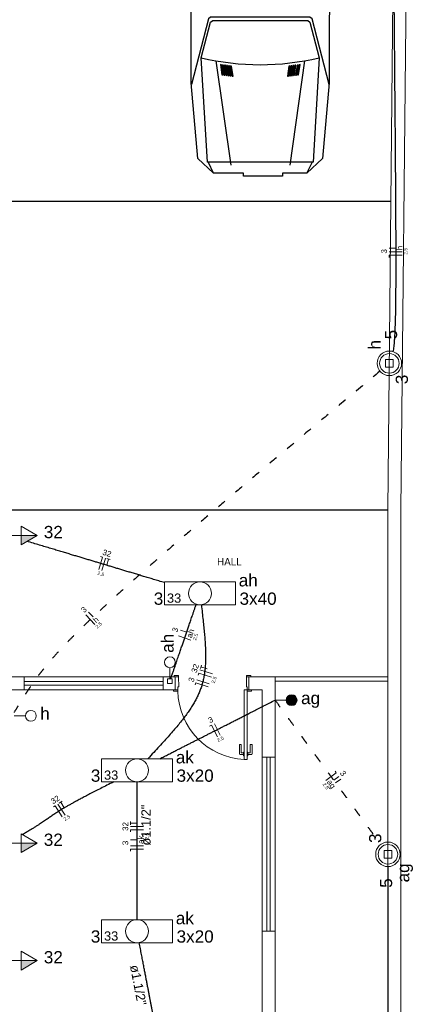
# Model space of a CAD drawing. Header units: millimetres. Extents: x 26 to 1362, y 24 to 358.
# Tile 245 of 256: x 1292.33 to 1296.87, y 263.45 to 274.78. Entities that reach past the tile are written whole.
import ezdxf

# ---------------------------------------------------------------- set-up
doc = ezdxf.new("R2010")
doc.units = ezdxf.units.MM
doc.linetypes.add('DOT2', pattern=[3.175, 0, -3.175])
for name, color, linetype in [('ARQ-PISO', 8, 'Continuous'), ('EXTERN', 7, 'Continuous'), ('EXTERN-I', 251, 'Continuous')]:
    doc.layers.add(name, color=color, linetype=linetype)
for name, color, linetype, lineweight in [('EL-Condutos', 4, 'Continuous', 30), ('EL-Fios', 9, 'Continuous', 20), ('EL-Textos condutos', 7, 'Continuous', 20), ('EL-Textos fios', 7, 'Continuous', 20), ('EL-Textos pontos', 5, 'Continuous', 20), ('MB ALVENARIA', 7, 'Continuous', 20), ('MB ESQUADRIA', 7, 'Continuous', 20), ('MB TEXTO 0', 7, 'Continuous', 20), ('P-SIMBOL', 5, 'Continuous', 20)]:
    doc.layers.add(name, color=color, linetype=linetype, lineweight=lineweight)
doc.styles.add('arial', font='arial.ttf')
doc.styles.add('AvantGardeBkBT', font='txt')

msp = doc.modelspace()

# ---------------------------------------------------------------- hatches: boundary and pattern name
at = {"layer": 'P-SIMBOL', "linetype": 'Continuous'}
for points in [[(1292.3475, 268.8409), (1292.5351, 268.8409), (1292.3476, 268.7326)], [(1295.466, 267.0081), (1295.466, 266.9456), (1295.4035, 266.9456), (1295.404, 266.9553), (1295.4095, 266.9722), (1295.4155, 266.9827), (1295.4225, 266.9907), (1295.433, 266.9987), (1295.446, 267.0049), (1295.459, 267.0077), (1295.466, 267.0076)], [(1295.466, 266.8831), (1295.466, 266.9456), (1295.4035, 266.9456), (1295.404, 266.9359), (1295.4095, 266.919), (1295.4155, 266.9085), (1295.4225, 266.9005), (1295.433, 266.8925), (1295.446, 266.8863), (1295.459, 266.8835), (1295.466, 266.8836)], [(1295.466, 267.0081), (1295.466, 266.9456), (1295.5285, 266.9456), (1295.528, 266.9553), (1295.5225, 266.9722), (1295.5165, 266.9827), (1295.5095, 266.9907), (1295.499, 266.9987), (1295.486, 267.0049), (1295.473, 267.0077), (1295.466, 267.0076)], [(1295.466, 266.8831), (1295.466, 266.9456), (1295.5285, 266.9456), (1295.528, 266.9359), (1295.5225, 266.919), (1295.5165, 266.9085), (1295.5095, 266.9005), (1295.499, 266.8925), (1295.486, 266.8863), (1295.473, 266.8835), (1295.466, 266.8836)], [(1292.3475, 265.3001), (1292.5351, 265.3001), (1292.3476, 265.1919)], [(1292.3475, 263.9483), (1292.5351, 263.9483), (1292.3476, 263.84)]]:
    msp.add_hatch(color=256, dxfattribs=at).paths.add_polyline_path(points)

# ---------------------------------------------------------------- linework, layer by layer
at = {"layer": 'ARQ-PISO'}
msp.add_line((1287.51, 272.6875), (1296.6105, 272.6875), dxfattribs=at)
msp.add_lwpolyline([(1292.243, 269.1355), (1296.576, 269.137)], dxfattribs=at)
at = {"layer": 'EL-Condutos', "linetype": 'DOT2', "ltscale": 0.05}
for points in [[(1285.0543, 244.8112), (1285.4741, 246.78), (1285.867, 248.6223), (1286.2347, 250.3469), (1286.5793, 251.963), (1286.9027, 253.4796), (1287.2069, 254.9057), (1287.4936, 256.2505), (1287.7649, 257.5229), (1288.0228, 258.7319), (1288.269, 259.8867), (1288.5056, 260.9963), (1288.7345, 262.0696), (1288.9576, 263.1159), (1289.1768, 264.144), (1289.3942, 265.1631), (1289.6115, 266.1822), (1289.8307, 267.2104), (1290.0538, 268.2566), (1290.2827, 269.33), (1290.5193, 270.4396), (1290.7656, 271.5944), (1291.0234, 272.8034), (1291.2947, 274.0758), (1291.5815, 275.4205), (1291.8856, 276.8467), (1292.209, 278.3633), (1292.5536, 279.9794), (1292.9214, 281.704), (1293.3142, 283.5462), (1293.734, 285.5151)], [(1296.4832, 270.7306), (1296.1238, 270.4314), (1295.7878, 270.1511), (1295.4744, 269.889), (1295.1825, 269.6442), (1294.9115, 269.416), (1294.6602, 269.2036), (1294.428, 269.0062), (1294.2137, 268.8229), (1294.0167, 268.6531), (1293.836, 268.496), (1293.6706, 268.3507), (1293.5198, 268.2165), (1293.3825, 268.0927), (1293.258, 267.9783), (1293.1453, 267.8727), (1293.0435, 267.775), (1292.9518, 267.6845), (1292.8692, 267.6004), (1292.7948, 267.5219), (1292.7279, 267.4482), (1292.6674, 267.3785), (1292.6125, 267.3121), (1292.5623, 267.2482), (1292.5159, 267.186), (1292.4724, 267.1247), (1292.4309, 267.0635), (1292.3905, 267.0017), (1292.3504, 266.9384), (1292.3096, 266.8729), (1292.2672, 266.8044)], [(1295.2751, 266.9456), (1295.3353, 266.8635), (1295.3918, 266.7864), (1295.4448, 266.7141), (1295.4947, 266.6461), (1295.5416, 266.5822), (1295.5858, 266.5219), (1295.6276, 266.465), (1295.6671, 266.411), (1295.7048, 266.3597), (1295.7407, 266.3108), (1295.7752, 266.2637), (1295.8085, 266.2183), (1295.8409, 266.1742), (1295.8726, 266.131), (1295.9038, 266.0883), (1295.9349, 266.0459), (1295.9661, 266.0034), (1295.9976, 265.9605), (1296.0297, 265.9167), (1296.0626, 265.8719), (1296.0966, 265.8255), (1296.1319, 265.7773), (1296.1689, 265.727), (1296.2076, 265.6741), (1296.2485, 265.6184), (1296.2917, 265.5595), (1296.3375, 265.4971), (1296.3862, 265.4307), (1296.4379, 265.3601), (1296.493, 265.285)]]:
    msp.add_spline(points, degree=3, dxfattribs=at)
at = {"layer": 'EL-Condutos', "linetype": 'Continuous'}
for points in [[(1296.6385, 275.6066), (1296.6418, 275.2495), (1296.645, 274.9115), (1296.6479, 274.592), (1296.6506, 274.2905), (1296.6531, 274.0063), (1296.6554, 273.739), (1296.6575, 273.488), (1296.6594, 273.2528), (1296.661, 273.0328), (1296.6624, 272.8274), (1296.6636, 272.6361), (1296.6645, 272.4585), (1296.6652, 272.2938), (1296.6656, 272.1416), (1296.6658, 272.0013), (1296.6657, 271.8725), (1296.6653, 271.7544), (1296.6647, 271.6466), (1296.6637, 271.5486), (1296.6625, 271.4598), (1296.6611, 271.3796), (1296.6593, 271.3075), (1296.6572, 271.2429), (1296.6548, 271.1854), (1296.6521, 271.1343), (1296.6491, 271.0891), (1296.6458, 271.0492), (1296.6422, 271.0142), (1296.6382, 270.9835), (1296.6339, 270.9564)], [(1294.0004, 268.2977), (1293.9359, 268.3171), (1293.8745, 268.3355), (1293.8159, 268.3531), (1293.7599, 268.37), (1293.7061, 268.3861), (1293.6545, 268.4017), (1293.6047, 268.4166), (1293.5565, 268.4311), (1293.5097, 268.4452), (1293.464, 268.4589), (1293.4192, 268.4724), (1293.375, 268.4857), (1293.3312, 268.4988), (1293.2876, 268.5119), (1293.2439, 268.525), (1293.1999, 268.5383), (1293.1554, 268.5517), (1293.11, 268.5653), (1293.0637, 268.5792), (1293.016, 268.5935), (1292.9668, 268.6083), (1292.9159, 268.6236), (1292.863, 268.6395), (1292.8079, 268.6561), (1292.7502, 268.6734), (1292.6899, 268.6916), (1292.6266, 268.7106), (1292.5601, 268.7306), (1292.4902, 268.7516), (1292.4167, 268.7737)], [(1294.4253, 268.0419), (1294.4358, 267.9509), (1294.4453, 267.8652), (1294.4537, 267.7846), (1294.4608, 267.7087), (1294.4665, 267.6371), (1294.4707, 267.5695), (1294.4734, 267.5056), (1294.4742, 267.4451), (1294.4733, 267.3875), (1294.4703, 267.3326), (1294.4652, 267.28), (1294.4579, 267.2294), (1294.4483, 267.1805), (1294.4362, 267.1328), (1294.4215, 267.0862), (1294.4041, 267.0401), (1294.3839, 266.9943), (1294.3607, 266.9485), (1294.3345, 266.9023), (1294.3051, 266.8554), (1294.2724, 266.8074), (1294.2362, 266.758), (1294.1965, 266.7069), (1294.1531, 266.6536), (1294.106, 266.598), (1294.0549, 266.5396), (1293.9998, 266.4781), (1293.9405, 266.4132), (1293.877, 266.3445), (1293.8091, 266.2717)], [(1294.0722, 267.1905), (1294.0866, 267.2325), (1294.1002, 267.2721), (1294.113, 267.3094), (1294.1251, 267.3447), (1294.1365, 267.378), (1294.1473, 267.4096), (1294.1576, 267.4396), (1294.1673, 267.4681), (1294.1767, 267.4953), (1294.1856, 267.5213), (1294.1942, 267.5464), (1294.2025, 267.5706), (1294.2106, 267.5941), (1294.2184, 267.6172), (1294.2262, 267.6399), (1294.2339, 267.6623), (1294.2416, 267.6847), (1294.2493, 267.7073), (1294.2571, 267.73), (1294.2651, 267.7532), (1294.2732, 267.777), (1294.2816, 267.8015), (1294.2903, 267.8269), (1294.2994, 267.8534), (1294.3089, 267.881), (1294.3188, 267.9101), (1294.3293, 267.9406), (1294.3403, 267.9728), (1294.352, 268.0068), (1294.3643, 268.0428)], [(1293.9451, 266.2708), (1293.9982, 266.2978), (1294.0485, 266.3233), (1294.0963, 266.3476), (1294.1417, 266.3706), (1294.1849, 266.3925), (1294.2263, 266.4135), (1294.2661, 266.4337), (1294.3044, 266.4531), (1294.3416, 266.472), (1294.3778, 266.4904), (1294.4134, 266.5084), (1294.4485, 266.5262), (1294.4834, 266.5439), (1294.5183, 266.5617), (1294.5535, 266.5795), (1294.5892, 266.5976), (1294.6256, 266.6161), (1294.663, 266.6351), (1294.7017, 266.6547), (1294.7417, 266.675), (1294.7835, 266.6962), (1294.8272, 266.7184), (1294.8731, 266.7417), (1294.9214, 266.7662), (1294.9723, 266.792), (1295.0261, 266.8193), (1295.0831, 266.8482), (1295.1434, 266.8788), (1295.2073, 266.9112), (1295.275, 266.9456)], [(1293.4153, 266.0056), (1293.3376, 265.9667), (1293.2663, 265.9308), (1293.2011, 265.8976), (1293.1417, 265.867), (1293.0876, 265.8388), (1293.0384, 265.8129), (1292.9938, 265.789), (1292.9534, 265.767), (1292.9168, 265.7467), (1292.8837, 265.7279), (1292.8537, 265.7105), (1292.8263, 265.6943), (1292.8013, 265.679), (1292.7782, 265.6645), (1292.7567, 265.6507), (1292.7363, 265.6374), (1292.7168, 265.6243), (1292.6977, 265.6113), (1292.6786, 265.5982), (1292.6592, 265.5849), (1292.6392, 265.5712), (1292.618, 265.5568), (1292.5954, 265.5417), (1292.5709, 265.5255), (1292.5443, 265.5083), (1292.515, 265.4897), (1292.4828, 265.4696), (1292.4472, 265.4478), (1292.408, 265.4242), (1292.3646, 265.3985)], [(1293.684, 264.4192), (1293.684, 264.4923), (1293.684, 264.5613), (1293.684, 264.6263), (1293.684, 264.6877), (1293.684, 264.7459), (1293.684, 264.801), (1293.684, 264.8535), (1293.684, 264.9035), (1293.684, 264.9515), (1293.684, 264.9977), (1293.684, 265.0423), (1293.684, 265.0858), (1293.684, 265.1284), (1293.684, 265.1703), (1293.684, 265.212), (1293.684, 265.2536), (1293.684, 265.2956), (1293.684, 265.3381), (1293.684, 265.3815), (1293.684, 265.4261), (1293.684, 265.4723), (1293.684, 265.5201), (1293.684, 265.5701), (1293.684, 265.6225), (1293.684, 265.6775), (1293.684, 265.7356), (1293.684, 265.7969), (1293.684, 265.8618), (1293.684, 265.9305), (1293.684, 266.0035)], [(1296.576, 265.0321), (1296.576, 264.7917), (1296.576, 264.5661), (1296.576, 264.3544), (1296.576, 264.1554), (1296.576, 263.9682), (1296.576, 263.7915), (1296.576, 263.6245), (1296.576, 263.4659), (1296.576, 263.3148), (1296.576, 263.1701), (1296.576, 263.0307), (1296.576, 262.8955), (1296.576, 262.7635), (1296.576, 262.6337), (1296.576, 262.5049), (1296.576, 262.3761), (1296.576, 262.2463), (1296.576, 262.1143), (1296.576, 261.9791), (1296.576, 261.8397), (1296.576, 261.695), (1296.576, 261.5438), (1296.576, 261.3853), (1296.576, 261.2182), (1296.576, 261.0416), (1296.576, 260.8543), (1296.576, 260.6554), (1296.576, 260.4436), (1296.576, 260.2181), (1296.576, 259.9776)], [(1293.9985, 262.6573), (1293.9852, 262.7261), (1293.9727, 262.791), (1293.9609, 262.8522), (1293.9497, 262.9101), (1293.9391, 262.9649), (1293.9291, 263.0169), (1293.9195, 263.0664), (1293.9104, 263.1136), (1293.9017, 263.1589), (1293.8933, 263.2025), (1293.8851, 263.2448), (1293.8772, 263.2859), (1293.8694, 263.3262), (1293.8618, 263.3659), (1293.8541, 263.4053), (1293.8465, 263.4447), (1293.8389, 263.4844), (1293.8311, 263.5247), (1293.8232, 263.5658), (1293.815, 263.6081), (1293.8066, 263.6517), (1293.7979, 263.697), (1293.7888, 263.7442), (1293.7792, 263.7937), (1293.7692, 263.8457), (1293.7586, 263.9005), (1293.7474, 263.9584), (1293.7356, 264.0196), (1293.7231, 264.0845), (1293.7099, 264.1533)]]:
    msp.add_spline(points, degree=3, dxfattribs=at)
at = {"layer": 'EL-Fios'}
for p, q in [((1296.6657, 272.1479), (1296.5907, 272.1479)), ((1296.7407, 272.1032), (1296.5907, 272.1032)), ((1296.7407, 272.0657), (1296.5907, 272.0657)), ((1296.5907, 272.0407), (1296.5907, 272.0657)), ((1293.2422, 268.4473), (1293.2853, 268.5909)), ((1293.2614, 268.5981), (1293.2853, 268.5909)), ((1293.2781, 268.4365), (1293.3212, 268.5801)), ((1293.3356, 268.4975), (1293.3572, 268.5693)), ((1293.338, 268.5751), (1293.3763, 268.5636)), ((1293.1776, 267.9034), (1293.1259, 267.9578)), ((1293.1969, 267.8182), (1293.0935, 267.9269)), ((1294.2567, 267.7287), (1294.1857, 267.753)), ((1294.3047, 267.6375), (1294.1628, 267.6861)), ((1294.5525, 267.2477), (1294.4097, 267.2936)), ((1294.415, 267.3103), (1294.4273, 267.3483)), ((1294.4926, 267.3063), (1294.4212, 267.3293)), ((1294.5161, 267.1346), (1294.3733, 267.1806)), ((1294.3905, 267.2341), (1294.3982, 267.2579)), ((1294.541, 267.212), (1294.3982, 267.2579)), ((1294.3542, 267.1211), (1294.3618, 267.1449)), ((1294.5046, 267.0989), (1294.3618, 267.1449)), ((1294.52, 266.6466), (1294.5423, 266.6579)), ((1294.6102, 266.5242), (1294.5423, 266.6579)), ((1294.6436, 266.5411), (1294.5758, 266.6749)), ((1295.8599, 266.0214), (1295.9808, 266.1101)), ((1295.9511, 266.0238), (1296.0116, 266.0682)), ((1295.966, 266.1303), (1295.9808, 266.1101)), ((1295.9733, 265.9936), (1296.0338, 266.038)), ((1292.7207, 265.7168), (1292.7418, 265.7303)), ((1292.8227, 265.604), (1292.7418, 265.7303)), ((1292.8543, 265.6242), (1292.7733, 265.7505)), ((1292.7881, 265.76), (1292.8218, 265.7815)), ((1292.8454, 265.7076), (1292.8049, 265.7707)), ((1293.609, 265.5092), (1293.609, 265.5492)), ((1293.684, 265.5292), (1293.609, 265.5292)), ((1293.759, 265.4917), (1293.609, 265.4917)), ((1293.759, 265.4542), (1293.609, 265.4542)), ((1293.609, 265.4292), (1293.609, 265.4542)), ((1293.684, 265.3397), (1293.609, 265.3397)), ((1293.759, 265.269), (1293.609, 265.269)), ((1293.759, 265.2315), (1293.609, 265.2315)), ((1293.609, 265.2065), (1293.609, 265.2315))]:
    msp.add_line(p, q, dxfattribs=at)
at = {"layer": 'EXTERN'}
msp.add_lwpolyline([(1295.9045, 276.7955), (1295.8985, 274.175), (1295.8985, 274.175), (1295.8985, 274.0475), (1295.8215, 273.18), (1295.8215, 273.18), (1295.643, 273.01), (1295.643, 273.01), (1295.3595, 273.01), (1295.3595, 272.9755), (1294.9095, 272.9755), (1294.9095, 273.01), (1294.565, 273.01), (1294.3865, 273.18), (1294.3865, 273.18), (1294.31, 274.0475), (1294.31, 274.0475), (1294.31, 274.175), (1294.3035, 276.7955)], dxfattribs=at)
at = {"layer": 'EXTERN-I'}
for p, q in [((1294.5935, 274.3025), (1294.764, 273.1035)), ((1295.6145, 274.3025), (1295.4445, 273.1035)), ((1294.565, 273.01), (1294.506, 273.133)), ((1295.643, 273.01), (1295.7025, 273.133))]:
    msp.add_line(p, q, dxfattribs=at)
for points in [[(1295.8975, 274.031), (1295.702, 274.7865), (1295.6775, 274.8035), (1295.6775, 274.8035), (1294.531, 274.8035), (1294.531, 274.8035), (1294.5065, 274.7865), (1294.5065, 274.7865), (1294.311, 274.031)], [(1295.713, 273.1345), (1294.4955, 273.1345), (1294.4955, 273.1345), (1294.425, 274.337), (1294.532, 274.749), (1294.5565, 274.766), (1294.5565, 274.766), (1295.652, 274.766), (1295.652, 274.766), (1295.6765, 274.749), (1295.6765, 274.749), (1295.783, 274.337), (1295.713, 273.1345)], [(1294.6575, 274.2575), (1294.6455, 274.2595), (1294.6455, 274.2595), (1294.662, 274.142), (1294.674, 274.1405), (1294.674, 274.1405), (1294.6575, 274.2575)], [(1294.697, 274.1375), (1294.681, 274.254), (1294.669, 274.256), (1294.669, 274.256), (1294.6855, 274.139), (1294.697, 274.1375), (1294.697, 274.1375)], [(1294.6925, 274.2525), (1294.709, 274.136), (1294.7205, 274.134), (1294.7205, 274.134), (1294.704, 274.251), (1294.6925, 274.2525), (1294.6925, 274.2525)], [(1294.744, 274.1315), (1294.7275, 274.248), (1294.7155, 274.2495), (1294.7155, 274.2495), (1294.7325, 274.133), (1294.744, 274.1315), (1294.744, 274.1315)], [(1294.7505, 274.245), (1294.739, 274.2465), (1294.739, 274.2465), (1294.7555, 274.13), (1294.7675, 274.129), (1294.7675, 274.129), (1294.7505, 274.245)], [(1294.7905, 274.1265), (1294.774, 274.242), (1294.7625, 274.2435), (1294.7625, 274.2435), (1294.779, 274.1275), (1294.7905, 274.1265), (1294.7905, 274.1265)], [(1295.446, 274.2435), (1295.434, 274.242), (1295.434, 274.242), (1295.418, 274.1265), (1295.4295, 274.1275), (1295.4295, 274.1275), (1295.446, 274.2435)], [(1295.453, 274.13), (1295.469, 274.2465), (1295.4575, 274.245), (1295.4575, 274.245), (1295.441, 274.129), (1295.453, 274.13), (1295.453, 274.13)], [(1295.476, 274.133), (1295.4925, 274.2495), (1295.481, 274.248), (1295.481, 274.248), (1295.4645, 274.1315), (1295.476, 274.133), (1295.476, 274.133)], [(1295.4875, 274.134), (1295.4995, 274.136), (1295.4995, 274.136), (1295.516, 274.2525), (1295.5045, 274.251), (1295.5045, 274.251), (1295.4875, 274.134)], [(1295.5225, 274.139), (1295.5395, 274.256), (1295.528, 274.254), (1295.528, 274.254), (1295.511, 274.1375), (1295.5225, 274.139), (1295.5225, 274.139)], [(1295.551, 274.2575), (1295.5345, 274.1405), (1295.546, 274.142), (1295.546, 274.142), (1295.5625, 274.2595), (1295.551, 274.2575), (1295.551, 274.2575)]]:
    msp.add_lwpolyline(points, dxfattribs=at)
msp.add_arc((1295.104, 277.199), 2.9411, 256.655, 283.345, dxfattribs=at)
at = {"layer": 'MB ALVENARIA'}
for p, q in [((1296.576, 269.1355), (1296.576, 244.9095)), ((1294.164, 267.214), (1294.129, 267.214)), ((1294.1645, 267.099), (1294.164, 267.214)), ((1295.275, 266.2885), (1295.275, 267.214)), ((1294.1545, 267.064), (1294.129, 267.064)), ((1294.1545, 267.099), (1294.1645, 267.099)), ((1294.1545, 267.099), (1294.1545, 267.064)), ((1295.125, 266.2885), (1295.125, 267.064)), ((1295.125, 262.686), (1295.125, 264.287)), ((1295.275, 262.686), (1295.275, 264.287))]:
    msp.add_line(p, q, dxfattribs=at)
at = {"layer": 'MB ALVENARIA', "linetype": 'Continuous'}
msp.add_line((1296.726, 269.1355), (1296.726, 244.7595), dxfattribs=at)
at = {"layer": 'MB ALVENARIA'}
for points in [[(1296.576, 269.137), (1296.706, 282.494)], [(1296.726, 269.1355), (1296.856, 281.8435)], [(1292.383, 267.064), (1292.383, 267.214)], [(1293.984, 267.214), (1294.1245, 267.214)], [(1293.984, 267.064), (1293.984, 267.214)], [(1294.164, 267.214), (1294.164, 267.229), (1294.114, 267.229), (1294.114, 267.214), (1294.129, 267.214)], [(1294.1245, 267.214), (1294.1245, 267.064)], [(1294.9745, 267.214), (1295.275, 267.214)], [(1295.125, 267.064), (1294.9745, 267.064), (1294.9745, 267.214)], [(1293.984, 267.064), (1294.1245, 267.064)], [(1294.129, 267.064), (1294.104, 267.064), (1294.104, 267.049), (1294.1545, 267.049), (1294.1545, 267.064), (1294.1545, 267.064)], [(1294.9745, 267.064), (1295.125, 267.064)], [(1295.125, 266.2885), (1295.275, 266.2885)], [(1295.125, 264.287), (1295.275, 264.287)]]:
    msp.add_lwpolyline(points, dxfattribs=at)
at = {"layer": 'MB ESQUADRIA'}
for p, q in [((1294.9445, 267.099), (1294.945, 267.214)), ((1294.9445, 267.099), (1294.945, 267.214)), ((1294.945, 267.214), (1294.98, 267.214)), ((1294.945, 267.214), (1294.98, 267.214)), ((1294.9545, 267.099), (1294.9445, 267.099)), ((1294.9545, 267.099), (1294.9445, 267.099)), ((1294.9545, 267.099), (1294.9545, 267.064)), ((1294.9545, 267.099), (1294.9545, 267.064)), ((1294.9545, 267.064), (1294.98, 267.064)), ((1294.9545, 267.064), (1294.98, 267.064)), ((1294.8645, 266.436), (1294.8845, 266.436)), ((1294.8645, 266.329), (1294.8645, 266.436)), ((1294.8845, 266.436), (1294.8845, 266.344)), ((1295.0095, 266.436), (1294.9895, 266.436)), ((1294.9895, 266.436), (1294.9895, 266.344)), ((1295.0095, 266.329), (1295.0095, 266.436)), ((1294.913, 266.319), (1294.8745, 266.319)), ((1294.8895, 266.339), (1294.913, 266.339)), ((1294.913, 266.349), (1294.919, 266.349)), ((1294.913, 266.3065), (1294.913, 266.349)), ((1294.919, 266.3065), (1294.913, 266.3065)), ((1294.961, 266.349), (1294.9545, 266.349)), ((1294.9545, 266.3065), (1294.961, 266.3065)), ((1294.961, 266.3065), (1294.961, 266.349)), ((1294.9845, 266.339), (1294.961, 266.339)), ((1294.961, 266.319), (1294.9995, 266.319))]:
    msp.add_line(p, q, dxfattribs=at)
at = {"layer": 'MB ESQUADRIA', "linetype": 'Continuous'}
for points in [[(1292.243, 267.214), (1293.984, 267.214)], [(1293.984, 267.214), (1292.383, 267.214)], [(1292.383, 267.159), (1293.984, 267.159)], [(1295.275, 267.214), (1296.576, 267.214)], [(1295.275, 267.164), (1296.576, 267.164)], [(1292.243, 267.064), (1293.984, 267.064)], [(1292.383, 267.119), (1293.984, 267.119)], [(1292.383, 267.064), (1293.984, 267.064)], [(1295.125, 264.287), (1295.125, 266.2885)], [(1295.18, 264.287), (1295.18, 266.2885)], [(1295.22, 264.287), (1295.22, 266.2885)], [(1295.275, 266.2885), (1295.275, 264.287)]]:
    msp.add_lwpolyline(points, dxfattribs=at)
at = {"layer": 'MB ESQUADRIA'}
for points in [[(1294.945, 267.214), (1294.945, 267.229), (1294.9945, 267.229), (1294.9945, 267.214), (1294.98, 267.214)], [(1294.945, 267.214), (1294.945, 267.229), (1294.9945, 267.229), (1294.9945, 267.214), (1294.98, 267.214)], [(1294.98, 267.064), (1295.0045, 267.064), (1295.0045, 267.049), (1294.9545, 267.049), (1294.9545, 267.064), (1294.9545, 267.064)], [(1294.98, 267.064), (1295.0045, 267.064), (1295.0045, 267.049), (1294.9545, 267.049), (1294.9545, 267.064), (1294.9545, 267.064)]]:
    msp.add_lwpolyline(points, dxfattribs=at)
msp.add_lwpolyline([(1294.9195, 267.064), (1294.9195, 266.2635), (1294.9545, 266.2635), (1294.9545, 267.064), (1294.9195, 267.064)], close=True, dxfattribs=at)
at = {"layer": 'MB ESQUADRIA', "linetype": 'Continuous'}
msp.add_arc((1294.9565, 267.065), 0.8023, 181.141, 267.349, dxfattribs=at)
at = {"layer": 'MB ESQUADRIA'}
for centre, radius, start, end in [((1294.8745, 266.329), 0.01, 179.971, 269.971), ((1294.8895, 266.344), 0.005, 179.971, 269.971), ((1294.9845, 266.344), 0.005, 269.971, 359.971), ((1294.9995, 266.329), 0.01, 269.971, 359.971)]:
    msp.add_arc(centre, radius, start, end, dxfattribs=at)
at = {"layer": 'P-SIMBOL'}
for p, q in [((1296.5482, 270.8659), (1296.6366, 270.8659)), ((1296.5482, 270.7774), (1296.5482, 270.8659)), ((1296.6366, 270.8659), (1296.6366, 270.7774)), ((1296.6366, 270.7774), (1296.5482, 270.7774)), ((1292.3476, 268.9491), (1292.5351, 268.8409)), ((1292.3476, 268.7326), (1292.3476, 268.9491)), ((1292.3476, 268.8409), (1292.2195, 268.8409)), ((1292.5351, 268.8409), (1292.3476, 268.8409)), ((1292.5351, 268.8409), (1292.3476, 268.7326)), ((1294.0015, 268.3072), (1294.8175, 268.3072)), ((1294.0015, 268.3072), (1294.0015, 268.0422)), ((1294.8175, 268.3072), (1294.8175, 268.0422)), ((1294.0015, 268.0422), (1294.8175, 268.0422)), ((1294.0631, 267.319), (1294.0631, 267.1905)), ((1294.0366, 267.1905), (1294.0896, 267.1905)), ((1294.0366, 267.1375), (1294.0366, 267.1905)), ((1294.0896, 267.1905), (1294.0896, 267.1375)), ((1294.0896, 267.1375), (1294.0366, 267.1375)), ((1295.4035, 266.9456), (1295.275, 266.9456)), ((1295.466, 267.0081), (1295.466, 266.8831)), ((1292.398, 266.7653), (1292.2695, 266.7653)), ((1293.276, 266.2709), (1294.092, 266.2709)), ((1293.276, 266.2709), (1293.276, 266.0059)), ((1294.092, 266.2709), (1294.092, 266.0059)), ((1293.276, 266.0059), (1294.092, 266.0059)), ((1292.3476, 265.4084), (1292.5351, 265.3001)), ((1292.3476, 265.1919), (1292.3476, 265.4084)), ((1292.3476, 265.3001), (1292.2195, 265.3001)), ((1292.5351, 265.3001), (1292.3476, 265.3001)), ((1292.5351, 265.3001), (1292.3476, 265.1919)), ((1296.5318, 265.1273), (1296.5318, 265.2158)), ((1296.5318, 265.2158), (1296.6202, 265.2158)), ((1296.6202, 265.1273), (1296.5318, 265.1273)), ((1296.6202, 265.2158), (1296.6202, 265.1273)), ((1293.276, 264.4196), (1294.092, 264.4196)), ((1293.276, 264.4196), (1293.276, 264.1546)), ((1294.092, 264.4196), (1294.092, 264.1546)), ((1293.276, 264.1546), (1294.092, 264.1546)), ((1292.3476, 264.0565), (1292.5351, 263.9483)), ((1292.3476, 263.84), (1292.3476, 264.0565)), ((1292.3476, 263.9483), (1292.2195, 263.9483)), ((1292.5351, 263.9483), (1292.3476, 263.9483)), ((1292.5351, 263.9483), (1292.3476, 263.84))]:
    msp.add_line(p, q, dxfattribs=at)
for centre, radius in [((1296.5924, 270.8214), 0.1412), ((1296.5924, 270.8214), 0.1125), ((1294.4095, 268.1747), 0.1325), ((1294.0631, 267.3815), 0.0625), ((1295.466, 266.9456), 0.0625), ((1292.4605, 266.7653), 0.0625), ((1293.684, 266.1384), 0.1325), ((1296.576, 265.1718), 0.1412), ((1296.576, 265.1718), 0.1125), ((1293.684, 264.2871), 0.1325)]:
    msp.add_circle(centre, radius, dxfattribs=at)

# ---------------------------------------------------------------- texts
at = {"layer": 'EL-Textos condutos', "char_height": 0.1059, "width": 0.88956, "attachment_point": 8, "line_spacing_factor": 0.798, "style": 'arial'}
for insert, rotation in [((1293.8431, 265.508), 90.00021), ((1293.6439, 263.6566), 280.92037)]:
    msp.add_mtext('ø1.1/2"', dxfattribs=dict(at, insert=insert, rotation=rotation))
at = {"layer": 'EL-Textos fios', "attachment_point": 8, "line_spacing_factor": 0.798, "style": 'arial'}
for s, insert, char_height, width, rotation in [('h', (1296.7436, 272.148), 0.065, 0.078, 90.00021), ('2.5', (1296.8003, 272.1105), 0.04, 0.144, 90.00021), ('3', (1296.5646, 272.1105), 0.065, 0.078, 90.00021), ('32', (1293.3287, 268.605), 0.065, 0.156, 343.27047), ('2.5', (1293.2608, 268.3796), 0.04, 0.144, 343.27047), ('3', (1293.0943, 267.9635), 0.065, 0.078, 43.55052), ('h', (1293.2313, 267.847), 0.065, 0.078, 43.55052), ('2.5', (1293.2564, 267.7931), 0.04, 0.144, 43.55052), ('3', (1294.1552, 267.744), 0.065, 0.078, 71.08114), ('ah', (1294.3302, 267.7035), 0.065, 0.156, 71.08114), ('2.5', (1294.3781, 267.6673), 0.04, 0.144, 71.08114), ('32', (1294.3851, 267.3016), 0.065, 0.156, 72.16403), ('3', (1294.3426, 267.1706), 0.065, 0.078, 72.16403), ('2.5', (1294.591, 267.173), 0.04, 0.144, 72.16403), ('3', (1294.5473, 266.6896), 0.065, 0.078, 26.90037), ('2.5', (1294.6541, 266.4798), 0.04, 0.144, 26.90037), ('3', (1296.0323, 266.0837), 0.065, 0.078, 306.2574), ('2.5', (1295.8427, 265.9443), 0.04, 0.144, 306.2574), ('ag', (1295.882, 265.95), 0.065, 0.156, 306.2574), ('32', (1292.7595, 265.7726), 0.065, 0.156, 32.65286), ('2.5', (1292.8864, 265.5741), 0.04, 0.144, 32.65286), ('32', (1293.5831, 265.492), 0.065, 0.156, 90.00021), ('ak', (1293.7621, 265.3395), 0.065, 0.156, 90.00021), ('2.5', (1293.8183, 265.3805), 0.04, 0.144, 90.00021), ('3', (1293.5831, 265.3025), 0.065, 0.078, 90.00021)]:
    msp.add_mtext(s, dxfattribs=dict(at, insert=insert, char_height=char_height, width=width, rotation=rotation))
at = {"layer": 'EL-Textos pontos', "char_height": 0.1412, "rotation": 90.00021, "line_spacing_factor": 0.798, "style": 'arial'}
for s, insert, width, attachment_point in [('5', (1296.6834, 271.152), 0.16944, 8), ('h', (1296.4919, 271.035), 0.16944, 8), ('3', (1296.8084, 270.6365), 0.16944, 8), ('ah', (1294.1074, 267.49), 0.33888, 7), ('3', (1296.5014, 265.357), 0.16944, 8), ('ag', (1296.8645, 264.958), 0.33888, 8), ('5', (1296.6264, 264.841), 0.16944, 8)]:
    msp.add_mtext(s, dxfattribs=dict(at, insert=insert, width=width, attachment_point=attachment_point))
at = {"layer": 'EL-Textos pontos', "char_height": 0.1412, "line_spacing_factor": 0.798, "style": 'arial'}
for s, insert, width, attachment_point in [('32', (1292.7195, 268.8076), 0.33888, 8), ('ah', (1294.8565, 268.2526), 0.33888, 7), ('3', (1293.877, 268.0411), 0.16944, 7), ('3x40', (1294.8655, 268.0411), 0.67776, 7), ('ag', (1295.5745, 266.857), 0.33888, 7), ('h', (1292.569, 266.7211), 0.16944, 7), ('ak', (1294.131, 266.2161), 0.33888, 7), ('3', (1293.1515, 266.0046), 0.16944, 7), ('3x20', (1294.14, 266.0046), 0.67776, 7), ('32', (1292.7195, 265.2671), 0.33888, 8), ('ak', (1294.131, 264.3651), 0.33888, 7), ('3', (1293.1515, 264.1536), 0.16944, 7), ('3x20', (1294.14, 264.1536), 0.67776, 7), ('32', (1292.7195, 263.9151), 0.33888, 8)]:
    msp.add_mtext(s, dxfattribs=dict(at, insert=insert, width=width, attachment_point=attachment_point))
at = {"layer": 'MB TEXTO 0', "insert": (1294.6065, 268.4956), "char_height": 0.08506, "width": 0.408266, "attachment_point": 7, "rotation": 0.00084, "line_spacing_factor": 0.798, "style": 'AvantGardeBkBT'}
msp.add_mtext('HALL', dxfattribs=at)
at = {"layer": 'P-SIMBOL', "char_height": 0.1059, "width": 0.25416, "attachment_point": 7, "line_spacing_factor": 0.798, "style": 'arial'}
for insert in [(1294.029, 268.0654), (1293.3035, 266.0289), (1293.3035, 264.1774)]:
    msp.add_mtext('33', dxfattribs=dict(at, insert=insert))

doc.saveas('drawing.dxf')
